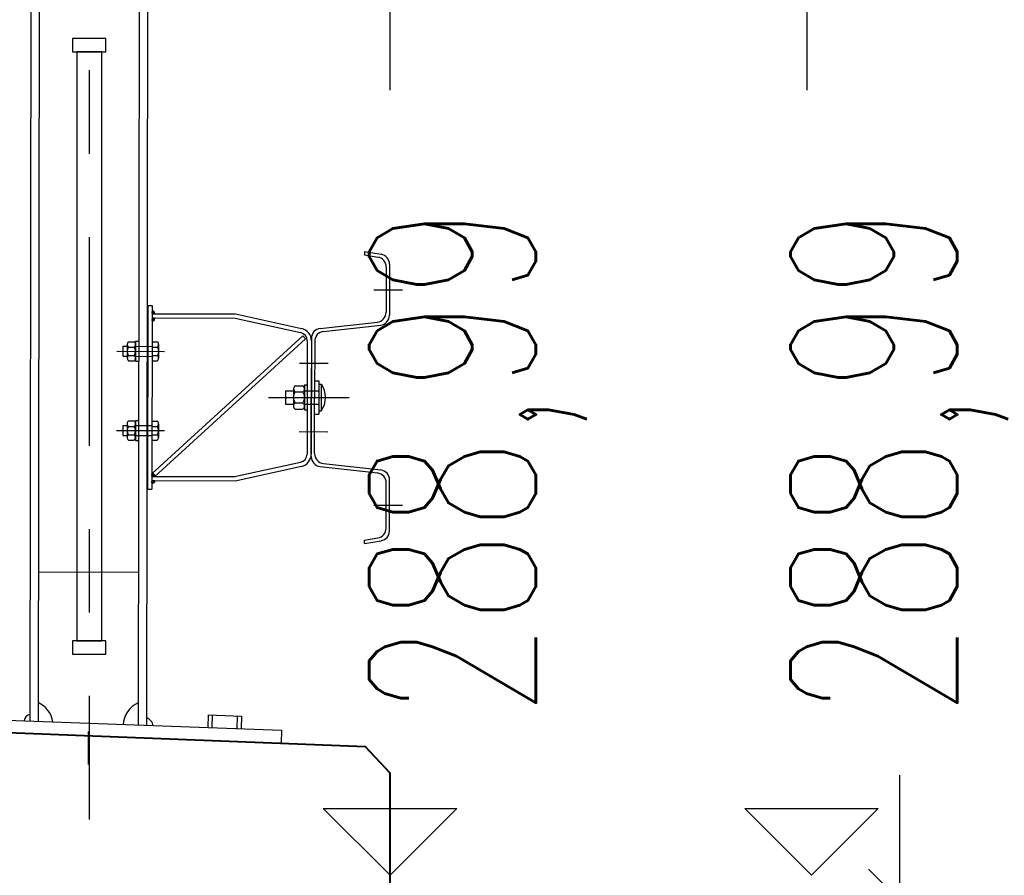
# Model space of a CAD drawing. Header units: metres. Extents: x -912764 to -454925, y -2226138 to -1112338.
# Tile 175 of 256: x -456306.51 to -456305.33, y -1112967.24 to -1112966.21. Entities that reach past the tile are written whole.
import ezdxf

# ---------------------------------------------------------------- set-up
doc = ezdxf.new("R2010")
doc.units = ezdxf.units.M
doc.linetypes.add('DASHDOT2', pattern=[0.375, 0.25, -0.0625, 0, -0.0625])
doc.linetypes.add('SOLID', pattern=[0])
for name, color, linetype in [('!řezy tenká', 1, 'Continuous'), ('018-ZSvodidlo', 8, 'Continuous'), ('025', 1, 'Continuous'), ('025-OSY', 4, 'DASHDOT2'), ('025-ZSvodidlo', 1, 'Continuous'), ('C3D_ZPR', 7, 'Continuous'), ('p_koty', 7, 'Continuous')]:
    doc.layers.add(name, color=color, linetype=linetype)
for name, color, linetype, lineweight in [('_NOVÝ STAV', 1, 'Continuous', 30), ('_NOVÝ STAV - POPISKY KATASTR', 7, 'Continuous', 30), ('R-koty vyskove', 7, 'Continuous', 13)]:
    doc.layers.add(name, color=color, linetype=linetype, lineweight=lineweight)
doc.layers.add('PDF2_13', color=140, linetype='Continuous', true_color=0x00bfff)
doc.styles.add('StandardUzky', font='simplex.shx', dxfattribs={"width": 0.65})
doc.styles.add('znacky', font='arial.ttf')
doc.dimstyles.new('1000', dxfattribs={"dimscale": 0.5, "dimtxt": 1, "dimasz": 0.6, "dimexe": 0.3, "dimexo": 0.5, "dimgap": 0.5, "dimtad": 1, "dimzin": 1, "dimdsep": 46, "dimtxsty": 'znacky', "dimblk": 'OBLIQUE', "dimcen": 1, "dimdle": 0.3, "dimclrd": 256, "dimclre": 256, "dimclrt": 256, "dimadec": 3, "dimazin": 0, "dimtfac": 1, "dimtmove": 0, "dimatfit": 3, "dimldrblk": 'OBLIQUE', "dimfxl": 1, "dimlwd": -1, "dimlwe": -1, "dimarcsym": 0})

# ---------------------------------------------------------------- blocks, each defined once
blk = doc.blocks.new('_Oblique')
at = {"color": 0, "linetype": 'ByBlock', "lineweight": -2}
blk.add_line((-0.5, -0.5), (0.5, 0.5), dxfattribs=at)
blk = doc.blocks.new('*D337')
at = {"layer": 'C3D_ZPR', "color": 1, "transparency": 16777216}
for p, q in [((0.611, -1.8799), (0.611, 0.12)), ((0.15, -0.03), (0.686, -0.03)), ((0.15, -1.7299), (0.686, -1.7299))]:
    blk.add_line(p, q, dxfattribs=at)
at = {"layer": 'Defpoints', "color": 0, "lineweight": 50, "transparency": 16777216}
for p in [(-0.1, -0.03), (0.611, -0.03), (-0.1, -1.7299)]:
    blk.add_point(p, dxfattribs=at)
at = {"layer": 'C3D_ZPR', "color": 1, "transparency": 16777216, "xscale": 0.075, "yscale": 0.075, "zscale": 0.075}
for p, rotation in [((0.611, -0.03), 90), ((0.611, -1.7299), 270)]:
    blk.add_blockref('_Oblique', p, dxfattribs=dict(at, rotation=rotation))
at = {"layer": 'C3D_ZPR', "color": 1, "transparency": 16777216, "insert": (0.461, -0.88), "char_height": 0.2, "attachment_point": 5, "rotation": 90, "style": 'StandardUzky'}
blk.add_mtext('1700', dxfattribs=at)
blk = doc.blocks.new('*D987')
at = {"layer": 'C3D_ZPR', "color": 1, "transparency": 16777216}
for p, q in [((0, 0.9412), (0, 1.5162)), ((0.5, 0.9412), (0.5, 1.5162)), ((-0.15, 1.4412), (0.65, 1.4412))]:
    blk.add_line(p, q, dxfattribs=at)
at = {"layer": 'Defpoints', "color": 0, "transparency": 16777216}
for p in [(0.5, 1.4412), (0, 0.2338), (0.5, 0.2338)]:
    blk.add_point(p, dxfattribs=at)
at = {"layer": 'C3D_ZPR', "color": 1, "transparency": 16777216, "xscale": 0.075, "yscale": 0.075, "zscale": 0.075, "rotation": 180}
blk.add_blockref('_Oblique', (0, 1.4412), dxfattribs=at)
at = {"layer": 'C3D_ZPR', "color": 1, "transparency": 16777216, "xscale": 0.075, "yscale": 0.075, "zscale": 0.075}
blk.add_blockref('_Oblique', (0.5, 1.4412), dxfattribs=at)
at = {"layer": 'C3D_ZPR', "color": 1, "transparency": 16777216, "insert": (0.25, 1.5912), "char_height": 0.2, "attachment_point": 5, "style": 'StandardUzky'}
blk.add_mtext('500', dxfattribs=at)
blk = doc.blocks.new('*D988')
at = {"layer": 'C3D_ZPR', "color": 1, "transparency": 16777216}
for p, q in [((-0.6001, 0.9412), (-0.6001, 1.5162)), ((0, 0.9412), (0, 1.5162)), ((-0.7501, 1.4412), (0.15, 1.4412))]:
    blk.add_line(p, q, dxfattribs=at)
at = {"layer": 'Defpoints', "color": 0, "transparency": 16777216}
for p in [(0, 1.4412), (-0.6001, 0.1267), (0, 0.07)]:
    blk.add_point(p, dxfattribs=at)
at = {"layer": 'C3D_ZPR', "color": 1, "transparency": 16777216, "xscale": 0.075, "yscale": 0.075, "zscale": 0.075, "rotation": 180}
blk.add_blockref('_Oblique', (-0.6001, 1.4412), dxfattribs=at)
at = {"layer": 'C3D_ZPR', "color": 1, "transparency": 16777216, "xscale": 0.075, "yscale": 0.075, "zscale": 0.075}
blk.add_blockref('_Oblique', (0, 1.4412), dxfattribs=at)
at = {"layer": 'C3D_ZPR', "color": 1, "transparency": 16777216, "insert": (-0.3001, 1.5912), "char_height": 0.2, "attachment_point": 5, "style": 'StandardUzky'}
blk.add_mtext('600', dxfattribs=at)
blk = doc.blocks.new('*D339')
at = {"layer": 'C3D_ZPR', "color": 1, "transparency": 16777216}
for p, q in [((1.7427, 0.1542), (1.7427, 0.7246)), ((1.7427, 0), (1.7427, 0.3042)), ((1.2427, 0.1542), (1.8177, 0.1542)), ((1.2427, 0), (1.8177, 0))]:
    blk.add_line(p, q, dxfattribs=at)
at = {"layer": 'Defpoints', "color": 0, "lineweight": 50, "transparency": 16777216}
for p in [(-0.0296, 0.1542), (0, 0), (1.7427, 0)]:
    blk.add_point(p, dxfattribs=at)
at = {"layer": 'C3D_ZPR', "color": 1, "transparency": 16777216, "xscale": 0.075, "yscale": 0.075, "zscale": 0.075}
for p, rotation in [((1.7427, 0.1542), 90), ((1.7427, 0), 270)]:
    blk.add_blockref('_Oblique', p, dxfattribs=dict(at, rotation=rotation))
at = {"layer": 'C3D_ZPR', "color": 1, "transparency": 16777216, "insert": (1.5927, 0.5167), "char_height": 0.2, "attachment_point": 5, "rotation": 90, "style": 'StandardUzky'}
blk.add_mtext('154', dxfattribs=at)
blk = doc.blocks.new('A$C021ef3a7')
at = {"layer": '018-ZSvodidlo', "color": 1}
blk.add_line((-0.1038, -0.5175), (-0.2238, -0.5173), dxfattribs=at)
at = {"layer": '025', "color": 1}
blk.add_line((-0.164, -0.7084), (-0.164, -0.7479), dxfattribs=at)
at = {"layer": '025-OSY', "color": 1}
blk.add_line((-0.1628, 0.4343), (-0.1628, -0.8139), dxfattribs=at)
at = {"layer": '025-ZSvodidlo', "color": 1}
for p, q in [((-0.2327, 0.2052), (-0.2341, -0.6955)), ((-0.2227, 0.2052), (-0.2241, -0.6959)), ((-0.1027, 0.205), (-0.1041, -0.7009)), ((-0.0927, 0.205), (-0.0941, -0.7013)), ((0.1674, -0.1329), (0.1673, -0.137)), ((0.1673, -0.137), (0.1833, -0.1397)), ((0.1674, -0.1329), (0.1873, -0.1363)), ((0.1933, -0.1515), (0.1932, -0.2057)), ((0.1973, -0.1482), (0.1972, -0.2092)), ((0.1784, -0.179), (0.2129, -0.179)), ((-0.0924, -0.1976), (-0.0927, -0.4176)), ((-0.0924, -0.1976), (-0.0874, -0.1976)), ((-0.0874, -0.1976), (-0.0877, -0.4176)), ((-0.0874, -0.2041), (-0.087, -0.2037)), ((-0.0874, -0.2045), (-0.0867, -0.2038)), ((-0.0837, -0.2076), (-0.0874, -0.2039)), ((-0.0874, -0.205), (-0.0864, -0.204)), ((-0.0874, -0.2054), (-0.0861, -0.2041)), ((-0.0874, -0.2058), (-0.0858, -0.2043)), ((-0.0842, -0.2076), (-0.0874, -0.2044)), ((-0.0874, -0.2063), (-0.0856, -0.2045)), ((-0.0874, -0.2067), (-0.0854, -0.2047)), ((-0.0846, -0.2076), (-0.0874, -0.2048)), ((-0.0874, -0.2072), (-0.0852, -0.205)), ((-0.0874, -0.2076), (-0.085, -0.2052)), ((-0.0851, -0.2076), (-0.0874, -0.2053)), ((-0.0855, -0.2076), (-0.0874, -0.2057)), ((-0.086, -0.2076), (-0.0874, -0.2061)), ((-0.0864, -0.2076), (-0.0874, -0.2066)), ((-0.0868, -0.2076), (-0.0874, -0.207)), ((-0.0874, -0.2076), (0.0126, -0.2077)), ((-0.0844, -0.2065), (-0.0873, -0.2035)), ((-0.0869, -0.2076), (-0.0848, -0.2055)), ((-0.0847, -0.2057), (-0.0866, -0.2038)), ((-0.0865, -0.2076), (-0.0847, -0.2058)), ((-0.086, -0.2076), (-0.0845, -0.2061)), ((-0.0856, -0.2076), (-0.0844, -0.2064)), ((-0.0851, -0.2076), (-0.0843, -0.2068)), ((0.0126, -0.2077), (0.0918, -0.2252)), ((-0.0874, -0.2126), (0.0121, -0.2127)), ((-0.0874, -0.2129), (-0.087, -0.2126)), ((-0.0874, -0.2134), (-0.0866, -0.2126)), ((-0.0874, -0.2138), (-0.0862, -0.2126)), ((-0.0874, -0.2142), (-0.0857, -0.2126)), ((-0.0874, -0.2147), (-0.0853, -0.2126)), ((-0.0874, -0.2151), (-0.0848, -0.2126)), ((-0.0874, -0.2156), (-0.0844, -0.2126)), ((-0.0874, -0.216), (-0.0841, -0.2127)), ((-0.085, -0.2152), (-0.0874, -0.2128)), ((-0.0852, -0.2154), (-0.0874, -0.2132)), ((-0.0854, -0.2156), (-0.0874, -0.2137)), ((-0.0857, -0.2158), (-0.0874, -0.2141)), ((-0.0859, -0.216), (-0.0874, -0.2145)), ((-0.0862, -0.2162), (-0.0874, -0.215)), ((-0.0865, -0.2163), (-0.0874, -0.2154)), ((-0.0868, -0.2164), (-0.0874, -0.2159)), ((-0.0872, -0.2165), (-0.0874, -0.2163)), ((-0.0848, -0.2149), (-0.0871, -0.2126)), ((-0.087, -0.2165), (-0.0843, -0.2138)), ((-0.0846, -0.2147), (-0.0867, -0.2126)), ((-0.0845, -0.2144), (-0.0863, -0.2126)), ((-0.0863, -0.2162), (-0.0846, -0.2145)), ((-0.0844, -0.214), (-0.0858, -0.2126)), ((-0.0842, -0.2137), (-0.0854, -0.2126)), ((-0.0842, -0.2133), (-0.0849, -0.2126)), ((-0.0841, -0.213), (-0.0845, -0.2126)), ((0.0121, -0.2127), (0.0907, -0.2301)), ((0.1143, -0.2251), (0.1829, -0.2176)), ((0.1183, -0.2287), (0.1869, -0.2212)), ((-0.0874, -0.3989), (0.0934, -0.234)), ((0.0967, -0.2377), (0.0934, -0.234)), ((-0.1224, -0.2465), (-0.1225, -0.2585)), ((-0.1224, -0.2465), (-0.1171, -0.2465)), ((-0.1171, -0.2443), (-0.1172, -0.261)), ((-0.1156, -0.241), (-0.1087, -0.241)), ((-0.1156, -0.2475), (-0.1087, -0.2475)), ((-0.1071, -0.2405), (-0.1072, -0.2645)), ((-0.1071, -0.2405), (-0.1041, -0.2405)), ((-0.1071, -0.2465), (-0.0874, -0.2466)), ((-0.0874, -0.2411), (-0.081, -0.2411)), ((-0.0874, -0.2476), (-0.081, -0.2476)), ((-0.0841, -0.4026), (0.0967, -0.2377)), ((-0.0795, -0.2443), (-0.0795, -0.2608)), ((0.0986, -0.2399), (0.0984, -0.3757)), ((0.1036, -0.2399), (0.1034, -0.3757)), ((0.1036, -0.237), (0.1035, -0.3078)), ((0.1036, -0.24), (0.1035, -0.3078)), ((0.1076, -0.2406), (0.1075, -0.3079)), ((-0.1297, -0.2525), (-0.0745, -0.2526)), ((-0.1277, -0.2525), (-0.0725, -0.2526)), ((-0.1225, -0.2585), (-0.1172, -0.2585)), ((-0.1156, -0.2575), (-0.1087, -0.2575)), ((-0.1072, -0.2585), (-0.0875, -0.2586)), ((-0.0875, -0.2576), (-0.081, -0.2576)), ((-0.1156, -0.264), (-0.1087, -0.264)), ((-0.1072, -0.2645), (-0.1042, -0.2645)), ((-0.0875, -0.2641), (-0.081, -0.2641)), ((0.0892, -0.2668), (0.1237, -0.2669)), ((0.0843, -0.2938), (0.0934, -0.2938)), ((0.0955, -0.2928), (0.0955, -0.3228)), ((0.0955, -0.2928), (0.0985, -0.2928)), ((0.1075, -0.2879), (0.1125, -0.2879)), ((0.1075, -0.2899), (0.1075, -0.3079)), ((0.1075, -0.2914), (0.1075, -0.3079)), ((0.1125, -0.2879), (0.1124, -0.3279)), ((0.1125, -0.2919), (0.1155, -0.2919)), ((0.1155, -0.2919), (0.1155, -0.3239)), ((0.0725, -0.2998), (0.0822, -0.2998)), ((0.0725, -0.2998), (0.0725, -0.3158)), ((0.0822, -0.2969), (0.0822, -0.3191)), ((0.0843, -0.3012), (0.0934, -0.3012)), ((0.0955, -0.2999), (0.1125, -0.2999)), ((0.0521, -0.3078), (0.1488, -0.3079)), ((0.0672, -0.3078), (0.1225, -0.3079)), ((0.0725, -0.3158), (0.0822, -0.3158)), ((0.0842, -0.3145), (0.0934, -0.3145)), ((0.0955, -0.3158), (0.1125, -0.3158)), ((0.1034, -0.3787), (0.1035, -0.3078)), ((0.1074, -0.3751), (0.1075, -0.3079)), ((0.1074, -0.3259), (0.1075, -0.3079)), ((0.1075, -0.3244), (0.1075, -0.3079)), ((0.0842, -0.3218), (0.0934, -0.3218)), ((0.0955, -0.3228), (0.0985, -0.3228)), ((0.1074, -0.3279), (0.1124, -0.3279)), ((0.1125, -0.3239), (0.1155, -0.3239)), ((-0.1226, -0.3415), (-0.1173, -0.3415)), ((-0.1226, -0.3415), (-0.1226, -0.3535)), ((-0.1173, -0.3393), (-0.1173, -0.356)), ((-0.1157, -0.336), (-0.1088, -0.336)), ((-0.1073, -0.3355), (-0.1073, -0.3595)), ((-0.1073, -0.3355), (-0.1043, -0.3355)), ((-0.1073, -0.3415), (-0.0876, -0.3416)), ((-0.0876, -0.3361), (-0.0811, -0.3361)), ((-0.0796, -0.3393), (-0.0797, -0.3558)), ((-0.1299, -0.3475), (-0.0746, -0.3476)), ((-0.1279, -0.3475), (-0.0726, -0.3476)), ((-0.1226, -0.3535), (-0.1173, -0.3535)), ((-0.1157, -0.3425), (-0.1088, -0.3425)), ((-0.1157, -0.3525), (-0.1089, -0.3525)), ((-0.1073, -0.3535), (-0.0876, -0.3536)), ((-0.0876, -0.3426), (-0.0811, -0.3426)), ((-0.0876, -0.3526), (-0.0812, -0.3526)), ((0.0891, -0.3488), (0.1235, -0.3489)), ((-0.1157, -0.359), (-0.1089, -0.359)), ((-0.1073, -0.3595), (-0.1043, -0.3595)), ((-0.0876, -0.3591), (-0.0812, -0.3591)), ((0.0113, -0.4028), (0.0905, -0.3855)), ((0.118, -0.3871), (0.1867, -0.3948)), ((-0.0827, -0.4026), (-0.0877, -0.3976)), ((-0.0877, -0.3979), (-0.0874, -0.3977)), ((-0.083, -0.4026), (-0.0877, -0.3978)), ((-0.0877, -0.3981), (-0.0873, -0.3978)), ((-0.0877, -0.3983), (-0.0872, -0.3979)), ((-0.0877, -0.3986), (-0.0871, -0.398)), ((-0.0832, -0.4026), (-0.0877, -0.3981)), ((-0.0877, -0.3988), (-0.087, -0.3981)), ((-0.0877, -0.399), (-0.0868, -0.3982)), ((-0.0834, -0.4026), (-0.0877, -0.3983)), ((-0.0877, -0.3992), (-0.0867, -0.3983)), ((-0.0877, -0.3994), (-0.0866, -0.3984)), ((-0.0836, -0.4026), (-0.0877, -0.3985)), ((-0.0877, -0.3997), (-0.0865, -0.3985)), ((-0.0877, -0.3999), (-0.0864, -0.3986)), ((-0.0838, -0.4026), (-0.0877, -0.3987)), ((-0.0877, -0.4001), (-0.0863, -0.3987)), ((-0.0877, -0.4003), (-0.0862, -0.3988)), ((-0.0841, -0.4026), (-0.0877, -0.3989)), ((-0.0877, -0.4005), (-0.0861, -0.3989)), ((-0.0877, -0.4008), (-0.0859, -0.3991)), ((-0.0843, -0.4026), (-0.0877, -0.3992)), ((-0.0877, -0.401), (-0.0858, -0.3992)), ((-0.0877, -0.4012), (-0.0857, -0.3993)), ((-0.0845, -0.4026), (-0.0877, -0.3994)), ((-0.0877, -0.4014), (-0.0856, -0.3994)), ((-0.0877, -0.4016), (-0.0855, -0.3995)), ((-0.0847, -0.4026), (-0.0877, -0.3996)), ((-0.0877, -0.4019), (-0.0854, -0.3996)), ((-0.0877, -0.4021), (-0.0853, -0.3997)), ((-0.0849, -0.4026), (-0.0877, -0.3998)), ((-0.0877, -0.4023), (-0.0851, -0.3998)), ((-0.0877, -0.4025), (-0.0851, -0.3999)), ((-0.0852, -0.4026), (-0.0877, -0.4001)), ((-0.0854, -0.4026), (-0.0877, -0.4003)), ((-0.0856, -0.4026), (-0.0877, -0.4005)), ((-0.0858, -0.4026), (-0.0877, -0.4007)), ((-0.086, -0.4026), (-0.0877, -0.4009)), ((-0.0863, -0.4026), (-0.0877, -0.4012)), ((-0.0851, -0.3999), (-0.0874, -0.3977)), ((-0.0874, -0.4025), (-0.0849, -0.4)), ((-0.0873, -0.4026), (-0.0848, -0.4001)), ((-0.087, -0.4026), (-0.0847, -0.4002)), ((-0.0868, -0.4026), (-0.0846, -0.4004)), ((-0.0866, -0.4026), (-0.0845, -0.4005)), ((-0.0864, -0.4026), (-0.0844, -0.4006)), ((-0.0861, -0.4026), (-0.0843, -0.4007)), ((-0.0859, -0.4026), (-0.0842, -0.4008)), ((-0.0857, -0.4026), (-0.0841, -0.4009)), ((-0.0855, -0.4026), (-0.0839, -0.401)), ((-0.0853, -0.4026), (-0.0838, -0.4011)), ((-0.0824, -0.4026), (-0.0851, -0.3999)), ((-0.085, -0.4026), (-0.0837, -0.4012)), ((0.0123, -0.4077), (0.0916, -0.3904)), ((0.114, -0.3906), (0.1827, -0.3984)), ((-0.0865, -0.4026), (-0.0877, -0.4014)), ((-0.0867, -0.4026), (-0.0877, -0.4016)), ((-0.0869, -0.4026), (-0.0877, -0.4018)), ((-0.0871, -0.4026), (-0.0877, -0.402)), ((-0.0874, -0.4025), (-0.0877, -0.4023)), ((-0.0877, -0.4026), (0.0123, -0.4027)), ((-0.0877, -0.4076), (0.0123, -0.4077)), ((-0.0853, -0.4099), (-0.0877, -0.4076)), ((-0.0877, -0.4078), (-0.0874, -0.4076)), ((-0.0877, -0.4081), (-0.0872, -0.4076)), ((-0.0877, -0.4083), (-0.087, -0.4076)), ((-0.0877, -0.4085), (-0.0867, -0.4076)), ((-0.0877, -0.4087), (-0.0865, -0.4076)), ((-0.0877, -0.4089), (-0.0863, -0.4076)), ((-0.0877, -0.4092), (-0.0861, -0.4076)), ((-0.0877, -0.4094), (-0.0859, -0.4076)), ((-0.0877, -0.4096), (-0.0856, -0.4076)), ((-0.0877, -0.4098), (-0.0854, -0.4076)), ((-0.0877, -0.41), (-0.0852, -0.4076)), ((-0.0877, -0.4103), (-0.085, -0.4076)), ((-0.0877, -0.4105), (-0.0847, -0.4076)), ((-0.0877, -0.4107), (-0.0845, -0.4076)), ((-0.0877, -0.4109), (-0.0843, -0.4076)), ((-0.0855, -0.41), (-0.0877, -0.4078)), ((-0.0856, -0.4101), (-0.0877, -0.408)), ((-0.0857, -0.4102), (-0.0877, -0.4082)), ((-0.0859, -0.4103), (-0.0877, -0.4084)), ((-0.086, -0.4104), (-0.0877, -0.4087)), ((-0.0861, -0.4104), (-0.0877, -0.4089)), ((-0.0863, -0.4105), (-0.0877, -0.4091)), ((-0.0864, -0.4106), (-0.0877, -0.4093)), ((-0.0866, -0.4107), (-0.0877, -0.4096)), ((-0.0867, -0.4107), (-0.0877, -0.4098)), ((-0.0869, -0.4108), (-0.0877, -0.41)), ((-0.087, -0.4109), (-0.0877, -0.4102)), ((-0.0872, -0.4109), (-0.0877, -0.4104)), ((-0.0874, -0.411), (-0.0877, -0.4107)), ((-0.0875, -0.411), (-0.0877, -0.4109)), ((-0.0876, -0.411), (-0.0841, -0.4076)), ((-0.0852, -0.4098), (-0.0875, -0.4076)), ((-0.0873, -0.411), (-0.0839, -0.4076)), ((-0.0851, -0.4097), (-0.0872, -0.4076)), ((-0.085, -0.4096), (-0.087, -0.4076)), ((-0.0869, -0.4108), (-0.0836, -0.4076)), ((-0.0849, -0.4095), (-0.0868, -0.4076)), ((-0.0848, -0.4094), (-0.0866, -0.4076)), ((-0.0847, -0.4092), (-0.0864, -0.4076)), ((-0.0846, -0.4091), (-0.0861, -0.4076)), ((-0.086, -0.4104), (-0.0841, -0.4085)), ((-0.0845, -0.409), (-0.0859, -0.4076)), ((-0.0844, -0.4089), (-0.0857, -0.4076)), ((-0.0843, -0.4087), (-0.0855, -0.4076)), ((-0.0842, -0.4086), (-0.0853, -0.4076)), ((-0.0841, -0.4085), (-0.085, -0.4076)), ((-0.0848, -0.4026), (-0.0836, -0.4014)), ((-0.0846, -0.4026), (-0.0835, -0.4015)), ((-0.0844, -0.4026), (-0.0834, -0.4016)), ((-0.0842, -0.4026), (-0.0833, -0.4017)), ((-0.084, -0.4083), (-0.0842, -0.4081)), ((-0.0839, -0.4026), (-0.0832, -0.4018)), ((-0.0837, -0.4026), (-0.0831, -0.4019)), ((-0.0835, -0.4026), (-0.0829, -0.402)), ((-0.0833, -0.4026), (-0.0828, -0.4021)), ((-0.083, -0.4026), (-0.0827, -0.4022)), ((-0.0828, -0.4026), (-0.0826, -0.4024)), ((-0.0826, -0.4026), (-0.0825, -0.4025)), ((0.1932, -0.4644), (0.1933, -0.4103)), ((0.1972, -0.4678), (0.1973, -0.4067)), ((-0.0927, -0.4176), (-0.0877, -0.4176)), ((0.1784, -0.437), (0.2129, -0.437)), ((0.1672, -0.4789), (0.1832, -0.4762)), ((0.1672, -0.4829), (0.1672, -0.4789)), ((0.1672, -0.4829), (0.1872, -0.4796))]:
    blk.add_line(p, q, dxfattribs=at)
for points in [[(-0.1428, 0.1223), (-0.1828, 0.1223), (-0.1828, 0.1063), (-0.1428, 0.1063)], [(-0.1478, 0.1063), (-0.1778, 0.1063), (-0.1778, -0.5994), (-0.1478, -0.5994)], [(-0.1428, -0.5994), (-0.1828, -0.5994), (-0.1828, -0.6154), (-0.1428, -0.6154)]]:
    blk.add_lwpolyline(points, close=True, dxfattribs=at)
for centre, radius, start, end in [((0.1813, -0.1515), 0.012, 359.9152, 80.4529), ((0.1853, -0.1481), 0.012, 359.9152, 80.4529), ((-0.0886, -0.2077), 0.00439, 1.8636, 73.4325), ((0.1812, -0.2056), 0.012, 276.2554, 359.9152), ((0.1852, -0.2092), 0.012, 276.2554, 359.9152), ((-0.0881, -0.2127), 0.00397, 280.1148, 1.4558), ((0.0886, -0.2399), 0.01, 359.9152, 77.5198), ((0.0886, -0.2399), 0.015, 359.9152, 77.5198), ((0.1156, -0.237), 0.012, 96.2554, 179.9152), ((0.1196, -0.2406), 0.012, 96.2554, 179.9152), ((-0.1086, -0.2525), 0.0086, 144.3855, 215.4448), ((-0.1128, -0.2443), 0.00429, 130.6574, 229.173), ((-0.1115, -0.2443), 0.00429, 310.6574, 49.173), ((-0.1157, -0.2525), 0.0086, 324.3855, 35.4448), ((-0.0838, -0.2443), 0.00429, 310.6574, 49.173), ((-0.088, -0.2526), 0.0086, 324.3855, 35.4448), ((-0.1128, -0.2608), 0.00429, 130.6574, 229.173), ((-0.1115, -0.2608), 0.00429, 310.6574, 49.173), ((-0.0838, -0.2608), 0.00429, 310.6574, 49.173), ((0.0865, -0.2975), 0.00429, 120.8683, 238.9621), ((0.0912, -0.2975), 0.00429, 300.8683, 58.9621), ((0.0924, -0.3078), 0.0281, 325.2071, 34.6232), ((0.0936, -0.3078), 0.0114, 144.3855, 215.4448), ((0.0841, -0.3078), 0.0114, 324.3855, 35.4448), ((0.0864, -0.3181), 0.00429, 120.8683, 238.9621), ((0.0912, -0.3182), 0.00429, 300.8683, 58.9621), ((-0.1129, -0.3393), 0.00429, 130.6574, 229.173), ((-0.1116, -0.3393), 0.00429, 310.6574, 49.173), ((-0.0839, -0.3393), 0.00429, 310.6574, 49.173), ((-0.1087, -0.3475), 0.0086, 144.3855, 215.4448), ((-0.1129, -0.3558), 0.00429, 130.6574, 229.173), ((-0.1159, -0.3475), 0.0086, 324.3855, 35.4448), ((-0.1117, -0.3558), 0.00429, 310.6574, 49.173), ((-0.0882, -0.3476), 0.0086, 324.3855, 35.4448), ((-0.084, -0.3558), 0.00429, 310.6574, 49.173), ((0.0884, -0.3758), 0.01, 282.3106, 359.9152), ((0.0884, -0.3758), 0.015, 282.3106, 359.9152), ((0.1194, -0.3751), 0.012, 179.9152, 263.575), ((0.1154, -0.3787), 0.012, 179.9152, 263.575), ((-0.0882, -0.4009), 0.00328, 75.3716, 80.4343), ((0.1813, -0.4103), 0.012, 359.9152, 83.575), ((0.1853, -0.4067), 0.012, 359.9152, 83.575), ((-0.089, -0.4055), 0.00578, 283.7111, 338.7199), ((0.1812, -0.4644), 0.012, 279.3775, 359.9152), ((0.1852, -0.4678), 0.012, 279.3775, 359.9152), ((-0.236, -0.7012), 0.03, 8.7345, 66.3892), ((-0.092, -0.7015), 0.03, 113.4411, 177.5723), ((-0.232, -0.6963), 0.00869, 103.2926, 174.7741), ((-0.0976, -0.7028), 0.0115, 5.6314, 73.7094)]:
    blk.add_arc(centre, radius, start, end, dxfattribs=at)
blk = doc.blocks.new('*D338')
at = {"layer": 'C3D_ZPR', "color": 1, "transparency": 16777216}
for p, q in [((2.0611, 0.3042), (2.0611, -2.0299)), ((1.5611, 0.1542), (2.1361, 0.1542)), ((1.5611, -1.8799), (2.1361, -1.8799))]:
    blk.add_line(p, q, dxfattribs=at)
at = {"layer": 'Defpoints', "color": 0, "lineweight": 50, "transparency": 16777216}
for p in [(-0.0296, 0.1542), (-0.05, -1.8799), (2.0611, -1.8799)]:
    blk.add_point(p, dxfattribs=at)
at = {"layer": 'C3D_ZPR', "color": 1, "transparency": 16777216, "xscale": 0.075, "yscale": 0.075, "zscale": 0.075}
for p, rotation in [((2.0611, 0.1542), 90), ((2.0611, -1.8799), 270)]:
    blk.add_blockref('_Oblique', p, dxfattribs=dict(at, rotation=rotation))
at = {"layer": 'C3D_ZPR', "color": 1, "transparency": 16777216, "insert": (1.9111, -0.8629), "char_height": 0.2, "attachment_point": 5, "rotation": 90, "style": 'StandardUzky'}
blk.add_mtext('2034', dxfattribs=at)
blk = doc.blocks.new('Vyskova_sipka')
at = {"color": 0, "linetype": 'ByBlock', "lineweight": -2}
for p, q in [((0, 0), (-4, 4)), ((-4, 4), (4, 4)), ((4, 4), (0, 0))]:
    blk.add_line(p, q, dxfattribs=at)
blk = doc.blocks.new('A$C4eac8e0d')
for p, q in [((-0.5498, 0.1894), (-0.13, 0.1742)), ((-0.13, 0.1742), (-0.1306, 0.1584))]:
    blk.add_line(p, q)
at = {"layer": 'p_koty'}
for p, q in [((-0.2181, 0.1924), (-0.2186, 0.1774)), ((-0.2181, 0.1924), (-0.1781, 0.191)), ((-0.2131, 0.1922), (-0.2136, 0.1773)), ((-0.1831, 0.1912), (-0.1836, 0.1762)), ((-0.1781, 0.191), (-0.1786, 0.176))]:
    blk.add_line(p, q, dxfattribs=at)
at = {"layer": 'PDF2_13', "color": 1, "linetype": 'Continuous', "lineweight": 40}
blk.add_lwpolyline([(0, -0.121), (0, 0.1225), (-0.0296, 0.1542), (-0.5504, 0.1743), (-0.6001, 0.1267), (-0.6001, -0.1252), (-0.5652, -0.1241), (-0.5557, -0.1135), (-0.5451, -0.1231), (-0.4496, -0.121), (-0.4496, -1.7299)], dxfattribs=at)
at = {"layer": '_NOVÝ STAV', "linetype": 'SOLID'}
blk.add_blockref('A$C021ef3a7', (-0.1979, 0.8807), dxfattribs=at)
at = {"layer": 'C3D_ZPR'}
for base, p1, p2, picture, middle in [((0, 1.4412), (-0.6001, 0.1267), (0, 0.07), '*D988', (-0.3001, 1.5912)), ((0.5, 1.4412), (0, 0.2338), (0.5, 0.2338), '*D987', (0.25, 1.5912))]:
    dim = blk.add_linear_dim(base=base, p1=p1, p2=p2, dimstyle='1000', override={"dimscale": 1, "dimtxt": 0.2, "dimasz": 0.075, "dimexe": 0.075, "dimexo": 0.25, "dimgap": 0.05, "dimdec": 0, "dimlfac": 1000, "dimdsep": 44, "dimtxsty": 'StandardUzky', "dimcen": 0.5, "dimdle": 0.15, "dimclrd": 1, "dimclre": 1, "dimclrt": 1, "dimfxl": 0.5, "dimfxlon": 1}, dxfattribs=at)
    dim.commit()
    dim.dimension.update_dxf_attribs({"geometry": picture, "text_midpoint": middle})
dim = blk.add_linear_dim(base=(1.7427, 0), p1=(-0.0296, 0.1542), p2=(0, 0), angle=90, dimstyle='1000', override={"dimscale": 1, "dimtxt": 0.2, "dimasz": 0.075, "dimexe": 0.075, "dimexo": 0.25, "dimgap": 0.05, "dimdec": 0, "dimlfac": 1000, "dimdsep": 44, "dimtxsty": 'StandardUzky', "dimcen": 0.5, "dimdle": 0.15, "dimclrd": 1, "dimclre": 1, "dimclrt": 1, "dimfxl": 0.5, "dimfxlon": 1}, dxfattribs=at)
dim.commit()
dim.dimension.update_dxf_attribs({"geometry": '*D339', "text_midpoint": (1.7427, 0.5167), "dimtype": 128})
for base, p1, p2, picture, middle in [((2.0611, -1.8799), (-0.0296, 0.1542), (-0.05, -1.8799), '*D338', (1.9111, -0.8629)), ((0.611, -0.03), (-0.1, -1.7299), (-0.1, -0.03), '*D337', (0.461, -0.88))]:
    dim = blk.add_linear_dim(base=base, p1=p1, p2=p2, angle=90, dimstyle='1000', override={"dimscale": 1, "dimtxt": 0.2, "dimasz": 0.075, "dimexe": 0.075, "dimexo": 0.25, "dimgap": 0.05, "dimdec": 0, "dimlfac": 1000, "dimdsep": 44, "dimtxsty": 'StandardUzky', "dimcen": 0.5, "dimdle": 0.15, "dimclrd": 1, "dimclre": 1, "dimclrt": 1, "dimfxl": 0.5, "dimfxlon": 1}, dxfattribs=at)
    dim.commit()
    dim.dimension.update_dxf_attribs({"geometry": picture, "text_midpoint": middle})

msp = doc.modelspace()

# ---------------------------------------------------------------- block references
at = {"layer": '!řezy tenká', "linetype": 'Continuous', "xscale": 0.02, "yscale": 0.02, "zscale": 0.03}
for p in [(-456306.0664, -1112967.236), (-456305.5612, -1112967.236)]:
    msp.add_blockref('Vyskova_sipka', p, dxfattribs=at)
at = {"layer": '_NOVÝ STAV - POPISKY KATASTR', "lineweight": 50}
msp.add_blockref('A$C4eac8e0d', (-456306.0664, -1112967.2361), dxfattribs=at)

# ---------------------------------------------------------------- texts
at = {"layer": 'R-koty vyskove', "color": 1, "char_height": 0.2, "attachment_point": 4, "rotation": 90, "style": 'StandardUzky'}
for insert in [(-456305.9611, -1112967.0459), (-456305.4559, -1112967.0459)]:
    msp.add_mtext('288,99', dxfattribs=dict(at, insert=insert))

doc.saveas('drawing.dxf')
